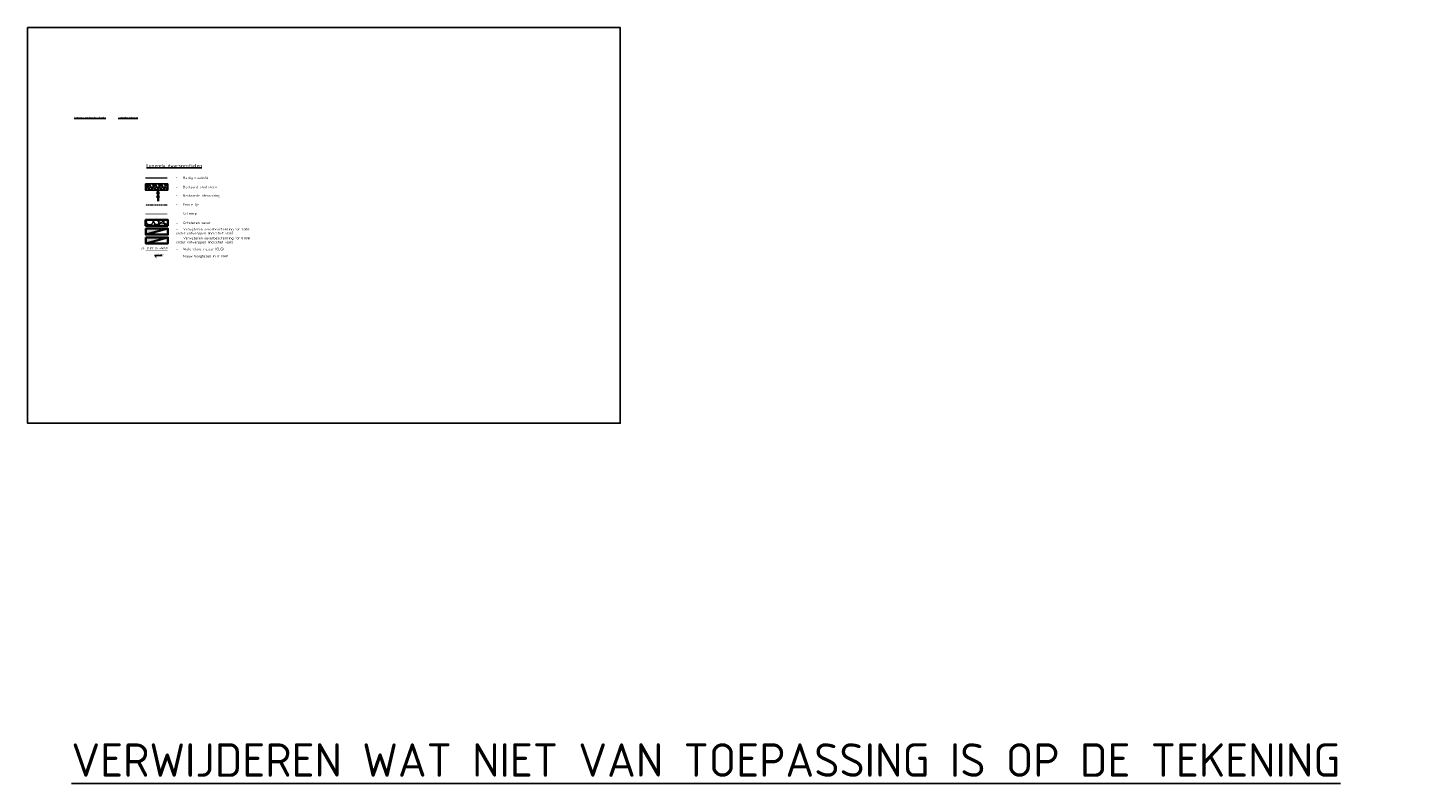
# Model space of a CAD drawing. Header units: metres. Extents: x 184077 to 190380, y 346696 to 349666.
# Tile 243 of 256: x 190092 to 190380, y 348880 to 349038. Entities that reach past the tile are written whole.
import ezdxf
from ezdxf.enums import TextEntityAlignment as Align

# ---------------------------------------------------------------- set-up
doc = ezdxf.new("R2010")
doc.units = ezdxf.units.M
doc.linetypes.add('DASHED2', pattern=[0.375, 0.25, -0.125])
for name, color, linetype, lineweight in [('B-ME-GW-GROND-STEEN-A', 252, 'Continuous', 18), ('B-ME-OB-WATERLIJN-GD1', 150, 'Continuous', 25), ('B-XX-IE-TERREINAFSCHEIDING_KUNSTMATIG_RASTERHEKWERK-BESTAAND-AD', 252, 'Continuous', 35), ('N-WA-OB-BEKLEDING-STEEN-A', 22, 'Continuous', 13), ('N-WA-OB-BEKLEDING_STEEN-G', 30, 'Continuous', 35), ('profiel', 8, 'Continuous', 0), ('V-WE-OB-BEKLEDING_STORTSTEEN-G', 30, 'CONTINUOUS-V', 35), ('V-WE-VH-VERHARDING_BESTORTING_3-A-100', 51, 'Continuous', 18), ('X-XX-AL-PEILMAAT-SD', 7, 'Continuous', 25), ('X-XX-AL-T25-1000', 7, 'Continuous', 25)]:
    doc.layers.add(name, color=color, linetype=linetype, lineweight=lineweight)
doc.layers.add('TDNT----_profiel_txt', color=10, linetype='Continuous')
doc.layers.add('XDNL----_dijkcontour', color=10, linetype='Continuous')
doc.layers.add('TOE-WE-OB-NATUUROEVER-O', color=7, linetype='Continuous', lineweight=18, true_color=0xedb868)
doc.layers.add('V-WE-VH-VERHARDING_BESTORTING-AD-100', color=7, linetype='Continuous', lineweight=18, true_color=0x93278f)
doc.styles.add('ENV-P', font='ISOCP.SHX')
doc.styles.add('NLCS-ISO', font='NLCS-ISO.ttf', dxfattribs={"height": 1.8})
doc.styles.add('NLCS-ISO-M1000-T25', font='NLCS-ISO.ttf', dxfattribs={"height": 2.5})
doc.linetypes.add('CONTINUOUS-V', pattern='A,3.5,[24,NLCS.SHX,S=0.5,R=0,X=0,Y=0],3.5', length=7)

# ---------------------------------------------------------------- blocks, each defined once
blk = doc.blocks.new('raster-t')
at = {"color": 0, "lineweight": -2}
for points in [[(0.53, 2.97), (-0.53, 4.03)], [(0.53, 4.03), (-0.53, 2.97)], [(0.53, 1.38), (-0.53, 2.44)], [(0.53, 2.44), (-0.53, 1.38)], [(0, 0), (0, 3.5)]]:
    blk.add_lwpolyline(points, dxfattribs=at)

msp = doc.modelspace()

# ---------------------------------------------------------------- hatches: boundary and pattern name
at = {"layer": 'B-ME-GW-GROND-STEEN-A'}
h = msp.add_hatch(dxfattribs=at)
h.set_pattern_fill('AGW-GROND_STEEN', color=256, scale=0.125, pattern_type=2)
h.set_pattern_definition([(2.6026, (190124.87283, 349160.65258), (26.249999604, 1.25000775), [0.2226775, -27.3057175]), (43.3634, (190125.09533, 349160.662707), (1.249999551, 1.249999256), [0.1520125, -30.7965325]), (101.3099, (190125.20583, 349160.76708), (-1.24999704, 5.00000094), [0.173871, -6.1999025]), (149.0362, (190125.1717, 349160.93758), (-2.49999974, 1.2500017), [0.189059, -7.099631]), (184.7636, (190125.00958, 349161.03483), (-13.750052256, -1.24999367), [0.1942075, -14.857786]), (219.0939, (190124.81608, 349161.01871), (-13.749992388, -11.25001004), [0.167501, -25.60191]), (280.3048, (190124.68608, 349160.91308), (1.249995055, -6.249999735), [0.163656, -13.8117675]), (327.7244, (190124.71533, 349160.75208), (10.000004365, -6.249992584), [0.186299, -27.9039575]), (23.1986, (190125.27283, 349161.07758), (2.4999996, 1.24999974), [0.2170375, -9.302679]), (81.8699, (190125.4722, 349161.16308), (4.8e-07, 1.25000056), [0.227216, -8.611619]), (123.6901, (190125.50433, 349161.38796), (-1.25000096, 1.2499999), [0.263984, -4.242956]), (158.1986, (190125.35796, 349161.60758), (-3.75000034, 1.2499999), [0.419309, -6.3121475]), (204.227, (190124.96858, 349161.76333), (-13.750081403, -6.24982108), [0.1934075, -27.2212325]), (262.875, (190124.7922, 349161.68396), (6.7e-07, -1.2500002), [0.1693175, -9.908505]), (306.8699, (190124.7712, 349161.51596), (1.25000005, -1.24999995), [0.4426375, -5.8073625]), (340.3462, (190125.03683, 349161.16183), (3.750000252, -1.2499987), [0.250596, -18.33199]), (32.2756, (190125.78533, 349161.06508), (13.75000718, 8.74998901), [0.15244, -27.937816]), (66.8013, (190125.9142, 349161.14646), (2.50001256, 6.2499953), [0.168236, -9.35148]), (111.8014, (190124.73046, 349161.3012), (-1.24999917, 2.5000003), [0.1409375, -6.590519]), (165.0686, (190124.67821, 349161.43196), (-5.000001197, 1.249998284), [0.124041, -19.2811775]), (209.9816, (190125.80833, 349161.463957), (-23.750009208, -13.749983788), [0.155109, -37.365719]), (245.773, (190125.673956, 349161.38646), (-4.999853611, -11.25006471), [0.185214, -27.229426]), (284.9314, (190125.59796, 349161.21746), (3.749996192, -13.75000067), [0.1256825, -19.279536]), (348.6901, (190125.63033, 349161.09608), (1.24999914, 7e-07), [0.158079, -6.215695]), (33.6901, (190125.71033, 349161.60258), (1.2499999, 1.25000096), [0.205096, -4.301804]), (93.3665, (190125.880956, 349161.71633), (-1.250013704, 19.999999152), [0.211281, -21.0754525]), (136.6366, (190125.86858, 349160.677207), (-21.25000823, 19.999991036), [0.24919, -30.699355]), (169.6952, (190125.68746, 349160.84833), (-7.5000012, 1.249993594), [0.2373, -13.738124]), (218.6598, (190125.45396, 349160.89083), (-1.25000013, -1.25000016), [0.203386, -7.800519]), (267.3974, (190125.29508, 349160.76371), (-1.0417e-05, -1.25000014), [0.2043575, -27.3240375]), (320.9061, (190125.28583, 349161.80958), (6.249996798, -5.000005), [0.290426, -25.478985]), (353.1572, (190125.511206, 349161.626457), (21.249999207, -2.500009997), [0.2005175, -31.273679])])
h.paths.add_polyline_path([(190121.0322, 349005.4938), (190116.3944, 349005.4938), (190116.3944, 349004.2243), (190121.0322, 349004.2243)])
at = {"layer": 'N-WA-OB-BEKLEDING-STEEN-A'}
h = msp.add_hatch(dxfattribs=at)
h.set_pattern_fill('AVH-BESTORTING_01', color=256, scale=0.2, pattern_type=2)
h.set_pattern_definition([(342.742, (190126.7126, 348998.673), (1.0796, 1.9548), [0.54544, -2.1839]), (17.258, (190124.627, 348999.321), (1.0796, 1.9548), [0.54544, -3.3144]), (61.09, (190125.148, 348999.4827), (-2.6064, 0.8097), [0.44626, -1.7868]), (118.911, (190126.8904, 348997.1087), (-1.0796, -1.95483), [0.44626, -2.7118]), (162.742, (190125.1479, 349000.264), (-1.0796, -1.9548), [0.54544, -2.1839]), (197.258, (190124.627, 349000.4258), (-1.0796, -1.9548), [0.54544, -3.3144]), (241.09, (190124.106, 349000.2643), (2.6064, -0.8097), [0.44626, -1.7868]), (298.911, (190124.97, 349001.8282), (1.0796, 1.95483), [0.44626, -2.7118]), (342.742, (190121.4329, 349001.5186), (-1.5268, 2.7645), [0.4868, -2.24244]), (40.852, (190118.659, 348995.50975), (1.0796, 1.9548), [0.4894, -7.23826]), (84.587, (190122.2679, 349001.69425), (-0.44718, 4.71929), [0.5943, -6.1096]), (118.911, (190124.9301, 349001.4734), (-2.6064, 0.8097), [0.5915, -2.5666]), (162.742, (190122.038, 349002.8037), (1.52677, -2.7645), [0.4897, -2.2395]), (40.852, (190117.9623, 348996.7653), (1.0796, 1.9548), [0.4882, -7.23944]), (84.587, (190121.1452, 349002.0394), (-1.0796, -1.95481), [0.59294, -6.11106]), (298.91, (190121.1452, 349002.0394), (2.6064, -0.8097), [0.59506, -2.56306]), (26.669, (190116.2355, 348997.84275), (-3.68599, -1.14511), [0.3655, -9.09226]), (84.587, (190122.4072, 349003.06075), (-1.0796, -1.95481), [0.36638, -6.33756]), (131.7624, (190119.38824, 349008.9545), (-4.13321, 3.574202), [0.48932, -8.00856]), (162.74, (190116.2707, 348998.7358), (-1.0796, -1.9548), [0.3939, -2.3354]), (26.669, (190115.56756, 348998.6884), (-3.68599, -1.145106), [0.36594, -9.09182]), (84.587, (190121.3749, 349003.343), (-1.0796, -1.95481), [0.40188, -6.30206]), (131.7624, (190118.60094, 349008.55875), (-4.13321, 3.574202), [0.41988, -8.078]), (342.742, (190121.6545, 349003.0298), (1.0796, 1.9548), [0.44626, -2.283]), (50.2416, (190122.1263, 348999.1948), (1.07958, 1.95478), [0.43426, -13.76944]), (95.413, (190122.404, 348999.5286), (-1.52677, 2.76448), [0.3811, -4.3593]), (150.939, (190116.7081, 349006.2467), (-2.606386, 0.809716), [0.35112, -10.34094]), (197.258, (190122.0611, 349000.0786), (2.60638, -0.8097), [0.4463, -3.41344]), (50.2416, (190121.33894, 348999.59043), (1.07958, 1.95478), [0.46276, -13.74094]), (95.413, (190121.3717, 348999.2449), (-1.52677, 2.76448), [0.34706, -4.3934]), (150.939, (190116.0402, 349005.40107), (-2.606386, 0.809716), [0.37576, -10.31632]), (17.258, (190121.7001, 348999.0624), (-2.6064, 0.8097), [0.44626, -3.4135])])
h.paths.add_polyline_path([(190121.0625, 348998.0174), (190116.4247, 348998.0174), (190116.4247, 348996.748), (190121.0625, 348996.748)])
at = {"layer": 'V-WE-VH-VERHARDING_BESTORTING-AD-100', "transparency": 33554636}
h = msp.add_hatch(color=256, dxfattribs=at)
h.dxf.hatch_style = 1
h.paths.add_polyline_path([(190121.0928, 348996.1726), (190116.455, 348996.1726), (190116.455, 348994.9031)])
at = {"layer": 'V-WE-VH-VERHARDING_BESTORTING_3-A-100', "transparency": 33554559}
h = msp.add_hatch(color=256, dxfattribs=at)
h.dxf.hatch_style = 1
h.paths.add_polyline_path([(190121.0928, 348994.3278), (190116.455, 348994.3278), (190116.455, 348993.0583)])

# ---------------------------------------------------------------- linework, layer by layer
msp.add_lwpolyline([(190091.743, 349038.2206), (190215.6182, 349038.2206), (190215.6182, 348955.4648), (190091.743, 348955.4648)], close=True)
at = {"layer": 'B-ME-OB-WATERLIJN-GD1', "const_width": 0.025}
msp.add_lwpolyline([(190116.4247, 348991.591), (190121.0625, 348991.591)], dxfattribs=at)
at = {"layer": 'Defpoints'}
msp.add_lwpolyline([(190116.3944, 349005.4938), (190121.0322, 349005.4938), (190121.0322, 349004.2243), (190116.3944, 349004.2243)], close=True, dxfattribs=at)
at = {"layer": 'N-WA-OB-BEKLEDING_STEEN-G', "flags": 128}
for points in [[(190116.4247, 348998.0174), (190121.0625, 348998.0174), (190121.0625, 348996.748), (190116.4247, 348996.748)], [(190116.455, 348996.1726), (190121.0928, 348996.1726), (190121.0928, 348994.9031), (190116.455, 348994.9031)], [(190116.455, 348994.3278), (190121.0928, 348994.3278), (190121.0928, 348993.0583), (190116.455, 348993.0583)]]:
    msp.add_lwpolyline(points, close=True, dxfattribs=at)
at = {"layer": 'profiel', "linetype": 'Continuous', "lineweight": 0}
msp.add_line((190120.9269, 349006.7039), (190116.3642, 349006.7039), dxfattribs=at)
at = {"layer": 'TOE-WE-OB-NATUUROEVER-O', "linetype": 'DASHED2', "flags": 128}
msp.add_lwpolyline([(190120.9269, 349001.0724), (190116.3642, 349001.0724)], dxfattribs=at)
at = {"layer": 'V-WE-OB-BEKLEDING_STORTSTEEN-G', "flags": 128}
for points in [[(190116.455, 348996.1726), (190116.455, 348994.9031), (190121.0928, 348996.1726), (190116.455, 348996.1726)], [(190116.455, 348994.3278), (190116.455, 348993.0583), (190121.0928, 348994.3278), (190116.455, 348994.3278)]]:
    msp.add_lwpolyline(points, dxfattribs=at)
at = {"layer": 'X-XX-AL-PEILMAAT-SD'}
msp.add_line((190118.2534, 348990.5177), (190119.8534, 348990.5177), dxfattribs=at)
msp.add_solid([(190118.2534, 348990.5177), (190118.6534, 348990.5177), (190118.6534, 348989.9177)], dxfattribs=at)
at = {"layer": 'XDNL----_dijkcontour', "const_width": 0.1}
msp.add_lwpolyline([(190120.9572, 348999.2275), (190116.3944, 348999.2275)], dxfattribs=at)

# ---------------------------------------------------------------- block references
at = {"layer": 'B-XX-IE-TERREINAFSCHEIDING_KUNSTMATIG_RASTERHEKWERK-BESTAAND-AD', "xscale": 0.5, "yscale": 0.5, "zscale": 0.5}
msp.add_blockref('raster-t', (190119.0171, 349001.8851), dxfattribs=at)

# ---------------------------------------------------------------- texts
at = {"layer": 'TDNT----_profiel_txt', "color": 150, "style": 'ENV-P', "oblique": 10}
msp.add_text('ca. 0.39 m +NAP', height=0.5, dxfattribs=at).set_placement((190121.0416, 348992.3127), align=Align.TOP_RIGHT)
at = {"layer": 'X-XX-AL-PEILMAAT-SD', "style": 'NLCS-ISO'}
msp.add_text('23.69+', height=0.36, dxfattribs=at).set_placement((190118.7334, 348990.5977))
at = {"layer": 'X-XX-AL-T25-1000'}
for s, width, gutter_width, heights, insert, char_height, attachment_point, style in [('{\\LLegenda bestaande situatie}', 22.39568, 1.25, [0], (190101.4825, 349019.5893), 0.35, 1, 'NLCS-ISO'), ('{\\LLegenda ontwerp}', 22.39568, 1.25, [0], (190110.6629, 349019.597), 0.35, 1, 'NLCS-ISO'), ('{\\LLegenda dwarsprofielen}', 223.956805, 12.5, [0], (190116.5825, 349009.6978), 0.7, 1, 'NLCS-ISO'), ('\\pxi-3,l4,t4;-^IHuidig maaiveld', 64.295076, 12.5, [0], (190122.2371, 349006.7436), 0.5, 4, 'NLCS-ISO-M1000-T25'), ('\\pxi-3,l4,t4;-^IBestaand stortsteen', 64.295076, 12.5, [0], (190122.2371, 349004.8679), 0.5, 4, 'NLCS-ISO-M1000-T25'), ('\\pxi-3,l4,t4;-^IBestaande afrastering', 64.295076, 12.5, [0], (190122.2371, 349002.9907), 0.5, 4, 'NLCS-ISO-M1000-T25'), ('\\pxi-3,l4,t4;-^IErosie lijn', 64.295076, 12.5, [0.65], (190122.2371, 349001.1121), 0.5, 4, 'NLCS-ISO-M1000-T25'), ('\\pxi-3,l4,t4;-^IOntwerp', 64.295076, 12.5, [0], (190122.2674, 348999.2672), 0.5, 4, 'NLCS-ISO-M1000-T25'), ('\\pxi-3,l4,t4;-^IOntstenen oever', 64.295076, 12.5, [0], (190122.2674, 348997.3738), 0.5, 4, 'NLCS-ISO-M1000-T25'), ('\\pxi-3,l4,t4;-^IVerwijderen oeverbescherming tot 1.00m^Jonder ontwerppeil (indicatief vlak)', 64.295076, 12.5, [0], (190122.2976, 348995.529), 0.5, 4, 'NLCS-ISO-M1000-T25'), ('\\pxi-3,l4,t4;-^IVerwijderen oeverbescherming tot 0.00m^Jonder ontwerppeil (indicatief vlak)', 64.295076, 12.5, [0], (190122.2976, 348993.6842), 0.5, 4, 'NLCS-ISO-M1000-T25'), ('\\pxi-3,l4,t4;-^IWaterstand najaar (GLG)', 64.295076, 12.5, [0], (190122.2674, 348991.8209), 0.5, 4, 'NLCS-ISO-M1000-T25'), ('\\pxi-3,l4,t4;-^INieuw hoogtepeil in m NAP', 64.295076, 12.5, [0], (190122.2674, 348990.3373), 0.5, 4, 'NLCS-ISO-M1000-T25'), ('{\\LVERWIJDEREN WAT NIET VAN TOEPASSING IS OP DE TEKENING}', 447.91361, 25, [0], (190100.9088, 348888.5148), 7, 1, 'NLCS-ISO')]:
    msp.add_mtext_dynamic_manual_height_columns(s, width=width, gutter_width=gutter_width, heights=heights, dxfattribs=dict(at, insert=insert, char_height=char_height, attachment_point=attachment_point, style=style))

doc.saveas('drawing.dxf')
